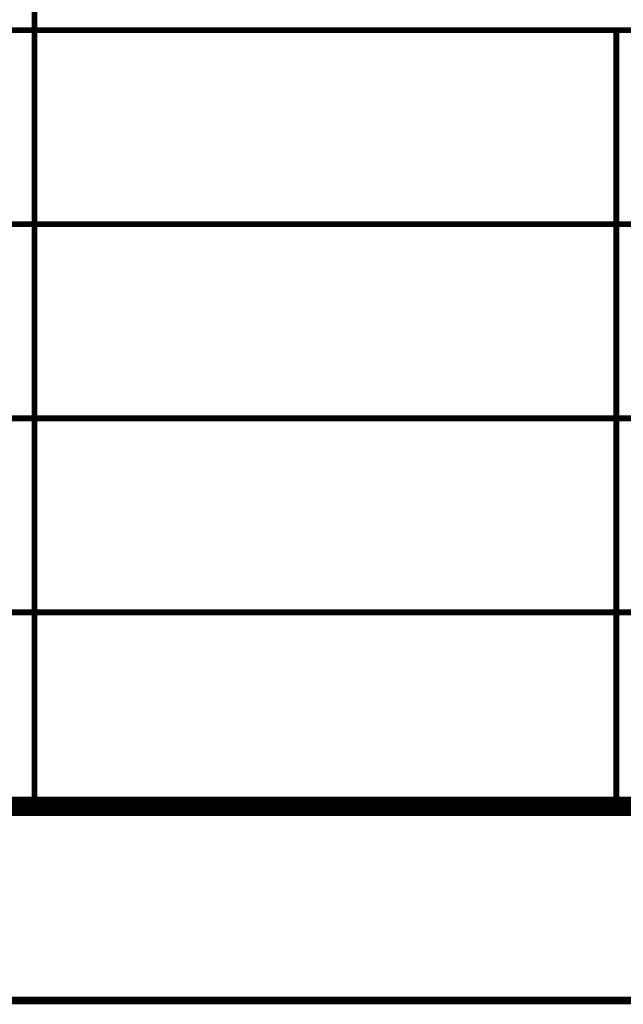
# Model space of a CAD drawing. Header units: millimetres. Extents: x 0 to 840, y 0 to 594.
# Tile 12 of 24: x 499 to 530, y 0 to 51. Entities that reach past the tile are written whole.
import ezdxf

# ---------------------------------------------------------------- set-up
doc = ezdxf.new("R2010")
doc.units = ezdxf.units.MM
doc.header["$LTSCALE"] = 46.2
doc.layers.add('C172主面板_DXF_FORMAT', color=7, linetype='CONTINUOUS')

msp = doc.modelspace()

# ---------------------------------------------------------------- linework, layer by layer
at = {"layer": 'C172主面板_DXF_FORMAT', "color": 1, "linetype": 'CONTINUOUS'}
for points, const_width in [([(500, 10), (500, 100)], 0.3), ([(470, 50), (710, 50)], 0.3), ([(530, 10), (530, 50)], 0.3), ([(470, 40), (590, 40)], 0.3), ([(470, 30), (590, 30)], 0.3), ([(470, 20), (590, 20)], 0.3), ([(-0.2, 0), (840, 0)], 0.4)]:
    msp.add_lwpolyline(points, dxfattribs=dict(at, const_width=const_width))
at = {"layer": 'C172主面板_DXF_FORMAT', "color": 7, "linetype": 'CONTINUOUS', "const_width": 1}
msp.add_lwpolyline([(49.5, 10), (830.5, 10)], dxfattribs=at)

doc.saveas('drawing.dxf')
